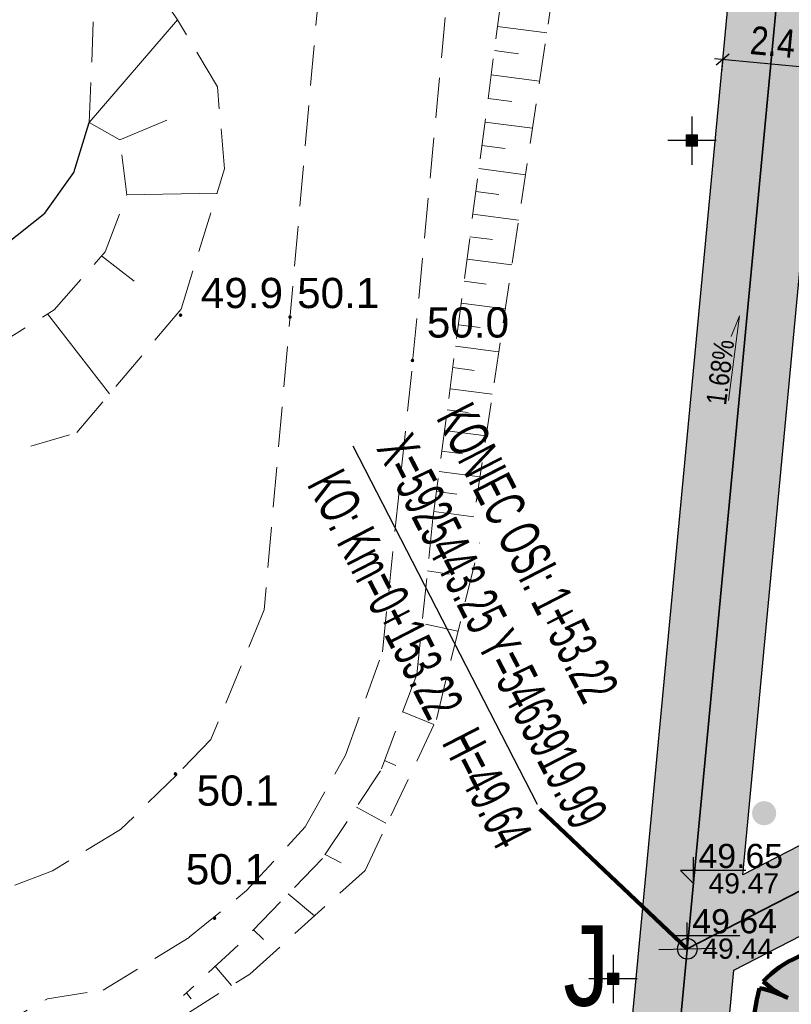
# Model space of a CAD drawing. Header units: metres. Extents: x 0 to 5465380, y 0 to 5925815.
# Tile 19 of 141: x 5463903 to 5463923, y 5925442 to 5925466. Entities that reach past the tile are written whole.
import ezdxf

# ---------------------------------------------------------------- set-up
doc = ezdxf.new("R2010")
doc.units = ezdxf.units.M
for name, pattern in [('ACAD_ISO10W100', [18.5, 12, -3, 0.5, -3]), ('CENTER2', [1.125, 0.75, -0.125, 0.125, -0.125]), ('PRZER2-1', [3, 2, -1])]:
    doc.linetypes.add(name, pattern=pattern)
for name, color, linetype, lineweight in [('! DB - Nawierzchnia zjazdów', 6, 'Continuous', 30), ('#DEMCAD_OPR.OŚW.ZEW_1_Nr_Pióra__3', 30, 'Continuous', 18), ('#DEMCAD_OPR.OŚW.ZEW_1_Nr_Pióra__5', 161, 'Continuous', 25), ('#DEMCAD_OPR.OŚW.ZEW_1_Nr_Pióra__6', 5, 'Continuous', 35), ('$DR - obrzeże 8x30', 34, 'Continuous', 30), ('$DR - osie ścieżek', 7, 'CENTER2', 15), ('$DR - spadki nawierzchni', 250, 'Continuous', 0), ('$DR - wyp. chodnik', 44, 'Continuous', 5), ('$DR - zał. arch.', 7, 'Continuous', 13), ('$DR - zał. droga', 7, 'Continuous', 13), ('$DR - zał. mapa', 250, 'Continuous', 0), ('0_Nr_Pióra__205', 150, 'Continuous', 200), ('____rosliny_Nr_Pióra__161', 62, 'Continuous', 0), ('____rosliny_Nr_Pióra__165', 62, 'Continuous', 200)]:
    doc.layers.add(name, color=color, linetype=linetype, lineweight=lineweight)
for name, color, linetype in [('$DR - opis', 1, 'Continuous'), ('$DR - rzędne', 1, 'Continuous'), ('$DR - wymiary', 7, 'Continuous'), ('____rosliny', 7, 'Continuous'), ('AecObjExplode_rys 1_Vport_D5A', 7, 'Continuous'), ('AecObjExplode_rys 3_Vport_DDD', 7, 'Continuous'), ('AecObjExplode_rys 4_Vport_E22', 7, 'Continuous'), ('C-DROGI-SYTUACJA', 7, 'Continuous'), ('C-DROGI-SYTUACJA-ETYKIETY', 7, 'Continuous')]:
    doc.layers.add(name, color=color, linetype=linetype)
for name, color, linetype, lineweight, true_color in [('CC_Chodnik', 7, 'PRZER2-1', 18, 0x0a0909), ('CC_Krawężnik', 7, 'Continuous', 25, 0x0a0909), ('CC_Punkt wysokościowy', 7, 'Continuous', 18, 0x0a0909), ('CC_Skarpa', 7, 'PRZER2-1', 18, 0x0a0909)]:
    doc.layers.add(name, color=color, linetype=linetype, lineweight=lineweight, true_color=true_color)
doc.styles.add('Arial', font='arial.ttf')
doc.styles.add('ARIAL 2', font='ARIALN.TTF')
doc.styles.add('simplex', font='ARIALN.TTF', dxfattribs={"width": 0.7})
doc.styles.get("Standard").update_dxf_attribs({"font": 'arial.ttf'})
doc.dimstyles.new('LINIOWY', dxfattribs={"dimtxt": 0.7, "dimasz": 0.3, "dimexe": 0.3, "dimexo": 0, "dimgap": 0.2, "dimtad": 1, "dimzin": 9, "dimdsep": 46, "dimtxsty": 'ARIAL 2', "dimblk": 'OBLIQUE', "dimcen": 0, "dimdle": 0.2, "dimclrd": 7, "dimclre": 7, "dimclrt": 1, "dimadec": 0, "dimazin": 0, "dimtfac": 1, "dimtofl": 0, "dimtmove": 1, "dimatfit": 3, "dimldrblk": 'OBLIQUE', "dimfxl": 0.3, "dimfxlon": 1, "dimtolj": 1, "dimtzin": 1, "dimarcsym": 0})

# ---------------------------------------------------------------- blocks, each defined once
blk = doc.blocks.new('GK.6640.1913.2022 szara')
at = {"layer": 'CC_Punkt wysokościowy'}
for points in [[(5463907.465, 5925458.967, 1), (5463907.375, 5925458.967, 1)], [(5463910.179, 5925458.919, 1), (5463910.089, 5925458.919, 1)], [(5463913.217, 5925457.843, 1), (5463913.127, 5925457.843, 1)], [(5463907.335, 5925447.587, 1), (5463907.245, 5925447.587, 1)], [(5463908.306, 5925444.007, 1), (5463908.216, 5925444.007, 1)]]:
    blk.add_hatch(color=252, dxfattribs=at).paths.add_polyline_path(points)
at = {"layer": 'CC_Chodnik', "color": 252, "ltscale": 0.5}
for points in [[(5463912.651, 5925485.206), (5463911.47, 5925472.346), (5463907.069, 5925472.798), (5463906.551, 5925467.468), (5463910.867, 5925467.153), (5463909.493, 5925451.653), (5463908.17, 5925448.44), (5463907.332, 5925447.572), (5463905.928, 5925446.204), (5463904.237, 5925445.183), (5463900.778, 5925443.858), (5463895.775, 5925441.762), (5463896.925, 5925438.573)], [(5463896.925, 5925438.573), (5463898.761, 5925439.177), (5463901.989, 5925430.592), (5463904.716, 5925431.598), (5463902.019, 5925439.138), (5463902.079, 5925440.143), (5463902.744, 5925441.232), (5463904.115, 5925442.009), (5463905.502, 5925442.223), (5463907.635, 5925443.533), (5463909.051, 5925444.691), (5463910.512, 5925446.271), (5463911.511, 5925448.053), (5463912.428, 5925450.617), (5463913.185, 5925457.888), (5463914.521, 5925472.011), (5463915.095, 5925479.209)]]:
    blk.add_lwpolyline(points, dxfattribs=at)
at = {"layer": 'CC_Krawężnik', "color": 252}
blk.add_lwpolyline([(5463887.64, 5925495.825), (5463886.695, 5925495.185), (5463885.857, 5925494.454), (5463885.217, 5925493.524), (5463884.867, 5925492.336), (5463884.942, 5925490.584), (5463888.059, 5925482.988), (5463895.264, 5925465.738), (5463896.17, 5925463.027), (5463896.916, 5925461.504), (5463897.178, 5925461.426), (5463897.398, 5925460.932), (5463898.591, 5925460.315), (5463899.639, 5925459.934), (5463900.696, 5925459.896), (5463901.905, 5925460.124), (5463903.039, 5925460.696), (5463904.048, 5925461.496), (5463904.772, 5925462.505), (5463905.153, 5925463.743)], dxfattribs=at)
at = {"layer": 'CC_Skarpa', "color": 252, "ltscale": 0.5}
for p, q in [((5463913.681, 5925453.925), (5463916.537, 5925475.669)), ((5463917.579, 5925473.112), (5463914.696, 5925453.964))]:
    blk.add_line(p, q, dxfattribs=at)
at = {"layer": 'CC_Skarpa', "color": 252, "linetype": 'Continuous'}
for p, q in [((5463915.284, 5925466.128), (5463916.503, 5925465.968)), ((5463915.206, 5925465.53), (5463915.804, 5925465.452)), ((5463915.127, 5925464.932), (5463916.324, 5925464.775)), ((5463915.05, 5925464.344), (5463915.637, 5925464.267)), ((5463914.973, 5925463.757), (5463916.147, 5925463.603)), ((5463914.897, 5925463.18), (5463915.474, 5925463.104)), ((5463914.821, 5925462.604), (5463915.974, 5925462.452)), ((5463914.747, 5925462.037), (5463915.314, 5925461.962)), ((5463914.672, 5925461.471), (5463915.804, 5925461.322)), ((5463914.599, 5925460.914), (5463915.156, 5925460.841)), ((5463914.526, 5925460.359), (5463915.637, 5925460.213)), ((5463914.454, 5925459.811), (5463915.002, 5925459.739)), ((5463914.383, 5925459.266), (5463915.473, 5925459.123)), ((5463914.312, 5925458.729), (5463914.85, 5925458.658)), ((5463914.242, 5925458.194), (5463915.311, 5925458.054)), ((5463914.173, 5925457.666), (5463914.701, 5925457.596)), ((5463914.104, 5925457.141), (5463915.153, 5925457.003)), ((5463914.036, 5925456.622), (5463914.555, 5925456.554)), ((5463913.968, 5925456.107), (5463914.998, 5925455.971)), ((5463913.901, 5925455.597), (5463914.411, 5925455.53)), ((5463913.835, 5925455.091), (5463914.845, 5925454.959)), ((5463913.769, 5925454.59), (5463914.27, 5925454.524)), ((5463913.704, 5925454.094), (5463914.696, 5925453.964))]:
    blk.add_line(p, q, dxfattribs=at)
at = {"layer": 'CC_Skarpa', "color": 252, "ltscale": 0.5}
for points in [[(5463891.704, 5925469.414), (5463890.934, 5925465.142), (5463892.215, 5925461.55), (5463893.382, 5925459.686), (5463895.772, 5925456.931), (5463897.624, 5925455.736), (5463900.819, 5925454.883), (5463904.841, 5925456.052), (5463907.43, 5925459.114), (5463908.508, 5925462.593), (5463908.333, 5925464.634), (5463907.342, 5925466.295), (5463906.551, 5925467.468)], [(5463905.153, 5925463.743), (5463905.306, 5925467.534), (5463906.551, 5925467.468)], [(5463895.264, 5925465.738), (5463894.237, 5925464.94), (5463894.466, 5925463.523), (5463896.029, 5925460.549), (5463897.55, 5925459.098), (5463899.232, 5925457.977), (5463901.109, 5925457.562), (5463902.718, 5925458.123), (5463904.279, 5925459.098), (5463905.547, 5925460.536), (5463906.083, 5925461.951), (5463905.912, 5925463.316), (5463905.153, 5925463.743)], [(5463913.681, 5925453.925), (5463913.281, 5925450.051), (5463912.381, 5925447.659), (5463910.943, 5925445.489), (5463908.851, 5925443.339), (5463907.493, 5925442.089)], [(5463907.524, 5925441.601), (5463909.139, 5925442.622), (5463911.996, 5925445.19), (5463913.766, 5925448.939), (5463914.838, 5925453.32)]]:
    blk.add_lwpolyline(points, dxfattribs=at)
at = {"layer": 'CC_Skarpa', "color": 252, "linetype": 'Continuous'}
for points in [[(5463905.153, 5925463.743), (5463907.342, 5925466.295)], [(5463905.912, 5925463.316), (5463907.076, 5925463.807)], [(5463906.083, 5925461.951), (5463908.323, 5925461.996)], [(5463905.459, 5925460.437), (5463906.266, 5925459.811)], [(5463904.117, 5925458.997), (5463905.655, 5925457.015)], [(5463913.542, 5925452.623), (5463914.085, 5925452.538)], [(5463913.492, 5925451.297), (5463914.302, 5925451.13)], [(5463913.309, 5925450.316), (5463913.65, 5925450.229)], [(5463912.932, 5925449.123), (5463913.706, 5925448.813)], [(5463912.48, 5925447.921), (5463912.762, 5925447.796)], [(5463911.784, 5925446.759), (5463912.509, 5925446.363)], [(5463911.01, 5925445.59), (5463911.407, 5925445.379)], [(5463910.09, 5925444.612), (5463910.741, 5925444.062)], [(5463909.224, 5925443.723), (5463909.473, 5925443.48)], [(5463908.271, 5925442.821), (5463908.686, 5925442.336)], [(5463907.564, 5925442.154), (5463907.682, 5925442.006)]]:
    blk.add_lwpolyline(points, dxfattribs=at)
at = {"layer": 'CC_Punkt wysokościowy', "color": 252, "lineweight": 0, "style": 'Arial'}
for s, p in [('49.9', (5463907.922, 5925459.142)), ('50.1', (5463910.311, 5925459.142)), ('50.0', (5463913.529, 5925458.411)), ('50.1', (5463907.818, 5925446.798)), ('50.1', (5463907.549, 5925444.847))]:
    blk.add_text(s, height=0.75, dxfattribs=at).set_placement(p)
blk = doc.blocks.new('Symbol drzewa rzut 1 12', base_point=(5464021.331, 5925651.474))
at = {"layer": '____rosliny_Nr_Pióra__161', "linetype": 'Continuous'}
blk.add_hatch(color=256, dxfattribs=at).paths.add_polyline_path([(5464020.428, 5925649.763, 0.102387), (5464021.207, 5925649.479, 0.189926), (5464022.131, 5925649.758, 0.058172), (5464021.806, 5925650.513, 0.060987), (5464022.3, 5925649.878, 0.261493), (5464023.036, 5925650.633, -0.023868), (5464023.157, 5925650.963, 0.176093), (5464023.249, 5925651.883, -0.033475), (5464022.37, 5925651.663, 0.059133), (5464023.13, 5925651.989, 0.165491), (5464022.81, 5925652.801, 0.138163), (5464021.766, 5925653.43, 0.117282), (5464021.493, 5925652.611, -0.017941), (5464021.617, 5925653.461, 0.21157), (5464019.685, 5925652.696, 0.07472), (5464020.285, 5925652.27, 0.066738), (5464019.59, 5925652.534, 0.048896), (5464019.379, 5925651.397, 0.176271), (5464019.743, 5925650.195, -0.009616), (5464020.267, 5925650.619, 0.030984), (5464019.843, 5925650.083, -0.00375)], flags=0)
at = {"layer": '____rosliny_Nr_Pióra__165', "linetype": 'Continuous'}
for centre, radius, start, end in [((5464021.514, 5925650.898), 2.565, 87.7038, 135.4874), ((5464033.401, 5925651.31), 11.978, 169.6537, 173.7651), ((5464023.352, 5925652.446), 1.866, 148.201, 174.9578), ((5464021.171, 5925651.262), 2.248, 43.1971, 74.6625), ((5464021.403, 5925654.481), 2.478, 226.083, 243.1759), ((5464021.777, 5925651.924), 1.355, 2.7308, 40.3178), ((5464025.286, 5925650.887), 5.929, 163.8748, 175.0721), ((5464018.952, 5925649.81), 2.798, 61.5472, 76.8198), ((5464021.377, 5925655.028), 3.509, 286.4462, 299.9827), ((5464021.167, 5925658.332), 6.776, 280.2246, 287.8936), ((5464021.938, 5925651.55), 1.353, 334.319, 14.2669), ((5464021.213, 5925651.296), 1.837, 176.8614, 216.849), ((5464026.549, 5925649.526), 3.684, 157.0402, 162.5092), ((5464031.043, 5925636.781), 17.539, 127.9083, 130.1121), ((5464024.373, 5925646.933), 5.518, 138.0797, 145.1786), ((5464024.647, 5925652.213), 3.311, 210.8951, 224.8549), ((5464018.734, 5925648.74), 3.546, 16.6807, 29.9976), ((5464021.995, 5925650.912), 1.078, 286.4227, 345.04), ((5463998.76, 5925610.961), 44.442, 60.8198, 61.6791), ((5464021.503, 5925651.503), 2.046, 238.2841, 261.668), ((5464021.315, 5925650.792), 1.317, 265.2902, 308.3056)]:
    blk.add_arc(centre, radius, start, end, dxfattribs=at)
blk = doc.blocks.new('świetlica_bezrzecze_PB_PZT oczyszczony')
at = {"layer": '#DEMCAD_OPR.OŚW.ZEW_1_Nr_Pióra__3', "linetype": 'Continuous'}
for points in [[(5463920.178, 5925463.298, 1), (5463920.033, 5925463.298, 1)], [(5463918.223, 5925442.5, 1), (5463918.078, 5925442.5, 1)]]:
    blk.add_hatch(color=256, dxfattribs=at).paths.add_polyline_path(points, flags=0)
at = {"layer": '#DEMCAD_OPR.OŚW.ZEW_1_Nr_Pióra__6', "linetype": 'Continuous'}
for points in [[(5463920.246, 5925463.438), (5463919.966, 5925463.438), (5463919.966, 5925463.158), (5463920.246, 5925463.158)], [(5463918.29, 5925442.64), (5463918.01, 5925442.64), (5463918.01, 5925442.36), (5463918.29, 5925442.36)]]:
    blk.add_hatch(color=256, dxfattribs=at).paths.add_polyline_path(points, flags=0)
at = {"layer": '0_Nr_Pióra__205', "linetype": 'Continuous'}
blk.add_hatch(color=256, dxfattribs=at).paths.add_polyline_path([(5463921.598, 5925446.611, 1), (5463922.198, 5925446.611, 1)], flags=0)
at = {"layer": '#DEMCAD_OPR.OŚW.ZEW_1_Nr_Pióra__3', "linetype": 'Continuous', "flags": 128}
for points in [[(5463919.966, 5925463.438), (5463920.246, 5925463.438), (5463920.246, 5925463.158), (5463919.966, 5925463.158)], [(5463918.01, 5925442.64), (5463918.29, 5925442.64), (5463918.29, 5925442.36), (5463918.01, 5925442.36)]]:
    blk.add_lwpolyline(points, close=True, dxfattribs=at)
at = {"layer": '#DEMCAD_OPR.OŚW.ZEW_1_Nr_Pióra__5', "linetype": 'Continuous', "flags": 128}
for points in [[(5463920.106, 5925463.898), (5463920.106, 5925462.698)], [(5463920.706, 5925463.298), (5463919.506, 5925463.298)], [(5463918.15, 5925443.1), (5463918.15, 5925441.9)], [(5463918.75, 5925442.5), (5463917.55, 5925442.5)]]:
    blk.add_lwpolyline(points, dxfattribs=at)
at = {"layer": '#DEMCAD_OPR.OŚW.ZEW_1_Nr_Pióra__6', "linetype": 'Continuous'}
for centre in [(5463920.106, 5925463.298), (5463918.15, 5925442.5)]:
    blk.add_circle(centre, 0.0725, dxfattribs=at)
at = {"layer": '____rosliny', "linetype": 'Continuous', "rotation": 1.544128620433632}
blk.add_blockref('Symbol drzewa rzut 1 12', (5463923.554, 5925441.26), dxfattribs=at)
blk = doc.blocks.new('Rys. 2. Plan sytuacyjny Cynamonowa')
at = {"layer": '! DB - Nawierzchnia zjazdów', "lineweight": 9, "true_color": 0x5994a6}
h = blk.add_hatch(dxfattribs=at)
h.set_pattern_fill('ANSI37', color=135, scale=0.15, angle=26)
h.set_pattern_definition([(71, (0, 0), (-0.45030322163, 0.15505183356), []), (161, (0, 0), (-0.15505183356, -0.45030322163), [])])
edge = h.paths.add_edge_path()
edge.add_line((5463812.143, 5925608.65), (5463827.843, 5925615.171))
edge.add_arc((5463830.144, 5925609.63), 6, 112.5554, 202.1104)
edge.add_line((5463824.586, 5925607.372), (5463896.975, 5925429.191))
edge.add_arc((5463902.534, 5925431.449), 6, 202.1104, 297.3667)
edge.add_line((5463905.292, 5925426.121), (5463890.131, 5925418.273))
edge.add_arc((5463887.373, 5925423.602), 6, 297.3667, 382.1104)
edge.add_line((5463892.931, 5925425.86), (5463820.003, 5925605.367))
edge.add_arc((5463814.444, 5925603.109), 6, 22.1104, 112.5569)
blk = doc.blocks.new('_OBLIQUE')
at = {"color": 0, "linetype": 'ByBlock'}
blk.add_line((-0.5, -0.5), (0.5, 0.5), dxfattribs=at)
blk = doc.blocks.new('*D82')
at = {"layer": '$DR - wymiary', "color": 7, "lineweight": -2, "transparency": 16777216}
for p, q in [((5463923.457, 5925465.065), (5463920.669, 5925465.327)), ((5463920.869, 5925465.314), (5463920.841, 5925465.01)), ((5463923.259, 5925465.089), (5463923.23, 5925464.785))]:
    blk.add_line(p, q, dxfattribs=at)
at = {"layer": 'Defpoints', "color": 0, "transparency": 16777216}
for p in [(5463920.869, 5925465.314), (5463920.869, 5925465.308), (5463923.259, 5925465.089)]:
    blk.add_point(p, dxfattribs=at)
at = {"layer": '$DR - wymiary', "color": 7, "lineweight": -2, "transparency": 16777216, "xscale": 0.3, "yscale": 0.3, "zscale": 0.3}
for p, rotation in [((5463920.869, 5925465.308), 174.6285203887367), ((5463923.258, 5925465.084), 354.6285203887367)]:
    blk.add_blockref('_OBLIQUE', p, dxfattribs=dict(at, rotation=rotation))
at = {"layer": '$DR - wymiary', "color": 1, "transparency": 16777216, "insert": (5463922.115, 5925465.745), "char_height": 0.7, "attachment_point": 5, "rotation": 354.6285, "style": 'ARIAL 2'}
blk.add_mtext('\\A1;2.4', dxfattribs=at)
blk = doc.blocks.new('*D131')
at = {"layer": '$DR - wymiary', "color": 7, "lineweight": -2, "transparency": 16777216}
blk.add_line((5463959.894, 5925488.241), (5463954.256, 5925488.241), dxfattribs=at)
at = {"layer": 'Defpoints', "color": 0, "transparency": 16777216}
for p in [(5463958.621, 5925488.241), (5463959.894, 5925488.241), (0, 0)]:
    blk.add_point(p, dxfattribs=at)
at = {"layer": '$DR - wymiary', "color": 1, "transparency": 16777216, "insert": (5463956.339, 5925488.798), "char_height": 0.7, "attachment_point": 5, "style": 'ARIAL 2'}
blk.add_mtext('\\A1;5925488.24', dxfattribs=at)
blk = doc.blocks.new('*D132')
at = {"layer": '$DR - wymiary', "color": 7, "lineweight": -2, "transparency": 16777216}
blk.add_line((5463959.894, 5925488.241), (5463959.894, 5925483.017), dxfattribs=at)
at = {"layer": 'Defpoints', "color": 0, "transparency": 16777216}
for p in [(5463959.894, 5925488.241), (5463959.894, 5925487.385), (0, 0)]:
    blk.add_point(p, dxfattribs=at)
at = {"layer": '$DR - wymiary', "color": 1, "transparency": 16777216, "insert": (5463959.337, 5925485.101), "char_height": 0.7, "attachment_point": 5, "rotation": 90, "style": 'ARIAL 2'}
blk.add_mtext('\\A1;5463959.89', dxfattribs=at)
blk = doc.blocks.new('*D133')
at = {"layer": '$DR - wymiary', "color": 7, "lineweight": -2, "transparency": 16777216}
for p, q in [((5463958.17, 5925515.873), (5463958.986, 5925515.873)), ((5463958.986, 5925515.873), (5463959.586, 5925514.871)), ((5463959.586, 5925514.871), (5463964.552, 5925514.871))]:
    blk.add_line(p, q, dxfattribs=at)
at = {"layer": 'Defpoints', "color": 0, "transparency": 16777216}
for p in [(5463958.17, 5925515.873), (5463960.186, 5925514.871), (0, 0)]:
    blk.add_point(p, dxfattribs=at)
at = {"layer": '$DR - wymiary', "color": 1, "transparency": 16777216, "insert": (5463962.469, 5925515.428), "char_height": 0.7, "attachment_point": 5, "style": 'ARIAL 2'}
blk.add_mtext('\\A1;5925515.87', dxfattribs=at)
blk = doc.blocks.new('*D134')
at = {"layer": '$DR - wymiary', "color": 7, "lineweight": -2, "transparency": 16777216}
for p, q in [((5463958.17, 5925515.873), (5463958.17, 5925515.181)), ((5463958.17, 5925515.181), (5463956.957, 5925514.581)), ((5463956.957, 5925514.581), (5463956.957, 5925509.614))]:
    blk.add_line(p, q, dxfattribs=at)
at = {"layer": 'Defpoints', "color": 0, "transparency": 16777216}
for p in [(5463958.17, 5925515.873), (5463956.957, 5925513.981), (0, 0)]:
    blk.add_point(p, dxfattribs=at)
at = {"layer": '$DR - wymiary', "color": 1, "transparency": 16777216, "insert": (5463956.399, 5925511.698), "char_height": 0.7, "attachment_point": 5, "rotation": 90, "style": 'ARIAL 2'}
blk.add_mtext('\\A1;5463958.17', dxfattribs=at)
blk = doc.blocks.new('*D135')
at = {"layer": '$DR - wymiary', "color": 7, "lineweight": -2, "transparency": 16777216}
for p, q in [((5463954.935, 5925543.267), (5463950.079, 5925543.267)), ((5463955.535, 5925542.11), (5463954.935, 5925543.267)), ((5463956.528, 5925542.11), (5463955.535, 5925542.11))]:
    blk.add_line(p, q, dxfattribs=at)
at = {"layer": 'Defpoints', "color": 0, "transparency": 16777216}
for p in [(5463954.335, 5925543.267), (5463956.528, 5925542.11), (0, 0)]:
    blk.add_point(p, dxfattribs=at)
at = {"layer": '$DR - wymiary', "color": 1, "transparency": 16777216, "insert": (5463952.107, 5925543.825), "char_height": 0.7, "attachment_point": 5, "style": 'ARIAL 2'}
blk.add_mtext('\\A1;5925542.11', dxfattribs=at)
blk = doc.blocks.new('*D136')
at = {"layer": '$DR - wymiary', "color": 7, "lineweight": -2, "transparency": 16777216}
blk.add_line((5463956.528, 5925542.11), (5463956.528, 5925536.093), dxfattribs=at)
at = {"layer": 'Defpoints', "color": 0, "transparency": 16777216}
for p in [(5463956.528, 5925542.11), (5463956.528, 5925540.459), (0, 0)]:
    blk.add_point(p, dxfattribs=at)
at = {"layer": '$DR - wymiary', "color": 1, "transparency": 16777216, "insert": (5463955.971, 5925538.176), "char_height": 0.7, "attachment_point": 5, "rotation": 90, "style": 'ARIAL 2'}
blk.add_mtext('\\A1;5463956.53', dxfattribs=at)
blk = doc.blocks.new('*D137')
at = {"layer": '$DR - wymiary', "color": 7, "lineweight": -2, "transparency": 16777216}
blk.add_line((5463958.724, 5925585.382), (5463964.93, 5925585.382), dxfattribs=at)
at = {"layer": 'Defpoints', "color": 0, "transparency": 16777216}
for p in [(5463958.724, 5925585.382), (5463960.561, 5925585.382), (0, 0)]:
    blk.add_point(p, dxfattribs=at)
at = {"layer": '$DR - wymiary', "color": 1, "transparency": 16777216, "insert": (5463962.845, 5925585.94), "char_height": 0.7, "attachment_point": 5, "style": 'ARIAL 2'}
blk.add_mtext('\\A1;5925585.38', dxfattribs=at)
blk = doc.blocks.new('*D138')
at = {"layer": '$DR - wymiary', "color": 7, "lineweight": -2, "transparency": 16777216}
blk.add_line((5463958.724, 5925585.382), (5463958.724, 5925592.131), dxfattribs=at)
at = {"layer": 'Defpoints', "color": 0, "transparency": 16777216}
for p in [(5463958.724, 5925587.769), (5463958.724, 5925585.382), (0, 0)]:
    blk.add_point(p, dxfattribs=at)
at = {"layer": '$DR - wymiary', "color": 1, "transparency": 16777216, "insert": (5463958.166, 5925590.05), "char_height": 0.7, "attachment_point": 5, "rotation": 90, "style": 'ARIAL 2'}
blk.add_mtext('\\A1;5463958.72', dxfattribs=at)
blk = doc.blocks.new('*D139')
at = {"layer": '$DR - wymiary', "color": 7, "lineweight": -2, "transparency": 16777216}
blk.add_line((5463922.753, 5925589.968), (5463916.372, 5925589.968), dxfattribs=at)
at = {"layer": 'Defpoints', "color": 0, "transparency": 16777216}
for p in [(5463920.738, 5925589.968), (5463922.753, 5925589.968), (0, 0)]:
    blk.add_point(p, dxfattribs=at)
at = {"layer": '$DR - wymiary', "color": 1, "transparency": 16777216, "insert": (5463918.455, 5925590.526), "char_height": 0.7, "attachment_point": 5, "style": 'ARIAL 2'}
blk.add_mtext('\\A1;5925589.97', dxfattribs=at)
blk = doc.blocks.new('*D140')
at = {"layer": '$DR - wymiary', "color": 7, "lineweight": -2, "transparency": 16777216}
blk.add_line((5463922.753, 5925589.968), (5463922.753, 5925583.407), dxfattribs=at)
at = {"layer": 'Defpoints', "color": 0, "transparency": 16777216}
for p in [(5463922.753, 5925589.968), (5463922.753, 5925587.778), (0, 0)]:
    blk.add_point(p, dxfattribs=at)
at = {"layer": '$DR - wymiary', "color": 1, "transparency": 16777216, "insert": (5463922.195, 5925585.493), "char_height": 0.7, "attachment_point": 5, "rotation": 90, "style": 'ARIAL 2'}
blk.add_mtext('\\A1;5463922.75', dxfattribs=at)
blk = doc.blocks.new('AeccTickCircle')
at = {"color": 0, "linetype": 'ByBlock', "lineweight": -2}
blk.add_circle((0, 0), 0.5, dxfattribs=at)
blk = doc.blocks.new('kota')
at = {"color": 0, "linetype": 'ByBlock', "lineweight": -2}
for p, q in [((0, 0), (0, 1)), ((2, 0.5), (-0.5, 0.5)), ((-0.5, 0.5), (0, 0))]:
    blk.add_line(p, q, dxfattribs=at)
blk = doc.blocks.new('AecObjExplode_rys 1_Vport_D5A')
at = {"layer": 'C-DROGI-SYTUACJA', "color": 152, "linetype": 'ACAD_ISO10W100', "lineweight": 35, "ltscale": 4}
for p, q in [((5463930.971, 5925559.588), (5463919.325, 5925436.182)), ((5463936.923, 5925451.96), (5463919.992, 5925443.248))]:
    blk.add_line(p, q, dxfattribs=at)
at = {"layer": 'C-DROGI-SYTUACJA-ETYKIETY', "color": 1, "linetype": 'Continuous', "lineweight": -3}
blk.add_line((5463916.274, 5925446.826), (5463911.698, 5925455.718), dxfattribs=at)
at = {"layer": '$DR - wymiary', "color": 7, "linetype": 'Continuous', "lineweight": -3, "xscale": 0.6500000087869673, "yscale": 0.6500000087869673, "zscale": 0.6500000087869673}
for p in [(5463920.145, 5925444.867), (5463919.992, 5925443.248)]:
    blk.add_blockref('kota', p, dxfattribs=at)
at = {"layer": '$DR - wymiary', "color": 1, "linetype": 'Continuous', "lineweight": -3, "extrusion": (-5.60351e-17, 1.08893e-16, -1), "xscale": 0.4999999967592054, "yscale": 0.4999999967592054, "zscale": 0.4999999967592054, "rotation": 332.7701417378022}
blk.add_blockref('AeccTickCircle', (-5463919.992, 5925443.248), dxfattribs=at)
at = {"layer": 'C-DROGI-SYTUACJA-ETYKIETY', "color": 1, "linetype": 'Continuous', "lineweight": -3, "char_height": 1, "rotation": 297.2299, "style": 'simplex'}
for s, insert, attachment_point in [('KONIEC OSI: 1+53.22\\PX=5925443.25 Y=5463919.99', (5463912.252, 5925455.651), 7), ('{\\fArial Narrow|b0|i0|c0|p34;KO: Km=0+153.22}', (5463911.43, 5925455.228), 1)]:
    blk.add_mtext(s, dxfattribs=dict(at, insert=insert, attachment_point=attachment_point))
at = {"layer": 'C-DROGI-SYTUACJA-ETYKIETY', "color": 7, "linetype": 'Continuous', "lineweight": -3, "insert": (5463913.873, 5925448.355), "char_height": 1, "attachment_point": 7, "rotation": 297.2299, "style": 'simplex'}
blk.add_mtext('{\\fArial Narrow|b0|i0|c238|p34;H=}49.64', dxfattribs=at)
at = {"layer": 'C-DROGI-SYTUACJA-ETYKIETY', "color": 1, "linetype": 'Continuous', "lineweight": -3, "char_height": 0.6, "attachment_point": 7}
for s, insert in [('49.65', (5463920.27, 5925445.242)), ('49.64', (5463920.117, 5925443.623))]:
    blk.add_mtext(s, dxfattribs=dict(at, insert=insert))
at = {"layer": 'C-DROGI-SYTUACJA-ETYKIETY', "color": 7, "linetype": 'Continuous', "lineweight": -3, "char_height": 0.5, "attachment_point": 4}
for s, insert in [('{\\fArial|b0|i0|c238|p34;49.47}', (5463920.52, 5925444.867)), ('{\\fArial|b0|i0|c238|p34;49.44}', (5463920.367, 5925443.248))]:
    blk.add_mtext(s, dxfattribs=dict(at, insert=insert))
at = {"layer": 'C-DROGI-SYTUACJA-ETYKIETY', "color": 7, "linetype": 'Continuous', "lineweight": -3}
blk.add_leader([(5463919.992, 5925443.248), (5463916.331, 5925446.715)], dimstyle='LINIOWY', override={"dimscale": 1, "dimasz": 0, "dimclrd": 256, "dimlwd": 65535}, dxfattribs=at)
blk = doc.blocks.new('AecObjExplode_rys 4_Vport_E22')
at = {"layer": 'C-DROGI-SYTUACJA', "color": 152, "linetype": 'ACAD_ISO10W100', "lineweight": 35, "ltscale": 4}
for p, q in [((5463930.971, 5925559.588), (5463919.325, 5925436.182)), ((5463936.923, 5925451.96), (5463919.992, 5925443.248))]:
    blk.add_line(p, q, dxfattribs=at)
at = {"layer": 'C-DROGI-SYTUACJA-ETYKIETY', "color": 1, "linetype": 'Continuous', "lineweight": -3}
blk.add_line((5463916.274, 5925446.826), (5463911.698, 5925455.718), dxfattribs=at)
at = {"layer": '$DR - wymiary', "color": 7, "linetype": 'Continuous', "lineweight": -3, "xscale": 0.6500000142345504, "yscale": 0.6500000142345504, "zscale": 0.6500000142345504}
for p in [(5463920.145, 5925444.867), (5463919.992, 5925443.248)]:
    blk.add_blockref('kota', p, dxfattribs=at)
at = {"layer": '$DR - wymiary', "color": 1, "linetype": 'Continuous', "lineweight": -3, "extrusion": (-5.60351e-17, 1.08893e-16, -1), "xscale": 0.5000000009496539, "yscale": 0.5000000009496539, "zscale": 0.5000000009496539, "rotation": 332.7701417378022}
blk.add_blockref('AeccTickCircle', (-5463919.992, 5925443.248), dxfattribs=at)
at = {"layer": 'C-DROGI-SYTUACJA-ETYKIETY', "color": 1, "linetype": 'Continuous', "lineweight": -3, "char_height": 1, "rotation": 297.2299, "style": 'simplex'}
for s, insert, attachment_point in [('KONIEC OSI: 1+53.22\\PX=5925443.25 Y=5463919.99', (5463912.252, 5925455.651), 7), ('{\\fArial Narrow|b0|i0|c0|p34;KO: Km=0+153.22}', (5463911.43, 5925455.228), 1)]:
    blk.add_mtext(s, dxfattribs=dict(at, insert=insert, attachment_point=attachment_point))
at = {"layer": 'C-DROGI-SYTUACJA-ETYKIETY', "color": 7, "linetype": 'Continuous', "lineweight": -3, "insert": (5463913.873, 5925448.355), "char_height": 1, "attachment_point": 7, "rotation": 297.2299, "style": 'simplex'}
blk.add_mtext('{\\fArial Narrow|b0|i0|c238|p34;H=}49.64', dxfattribs=at)
at = {"layer": 'C-DROGI-SYTUACJA-ETYKIETY', "color": 1, "linetype": 'Continuous', "lineweight": -3, "char_height": 0.6, "attachment_point": 7}
for s, insert in [('49.65', (5463920.27, 5925445.242)), ('49.64', (5463920.117, 5925443.623))]:
    blk.add_mtext(s, dxfattribs=dict(at, insert=insert))
at = {"layer": 'C-DROGI-SYTUACJA-ETYKIETY', "color": 7, "linetype": 'Continuous', "lineweight": -3, "char_height": 0.5, "attachment_point": 4}
for s, insert in [('{\\fArial|b0|i0|c238|p34;49.47}', (5463920.52, 5925444.867)), ('{\\fArial|b0|i0|c238|p34;49.44}', (5463920.367, 5925443.248))]:
    blk.add_mtext(s, dxfattribs=dict(at, insert=insert))
at = {"layer": 'C-DROGI-SYTUACJA-ETYKIETY', "color": 7, "linetype": 'Continuous', "lineweight": -3}
blk.add_leader([(5463919.992, 5925443.248), (5463916.331, 5925446.715)], dimstyle='LINIOWY', override={"dimscale": 1, "dimasz": 0, "dimclrd": 256, "dimlwd": 65535}, dxfattribs=at)
blk = doc.blocks.new('AecObjExplode_rys 3_Vport_DDD')
at = {"layer": 'C-DROGI-SYTUACJA', "color": 152, "linetype": 'ACAD_ISO10W100', "lineweight": 35, "ltscale": 4}
for p, q in [((5463930.971, 5925559.588), (5463919.325, 5925436.182)), ((5463936.923, 5925451.96), (5463919.992, 5925443.248))]:
    blk.add_line(p, q, dxfattribs=at)
at = {"layer": 'C-DROGI-SYTUACJA-ETYKIETY', "color": 1, "linetype": 'Continuous', "lineweight": -3}
blk.add_line((5463916.274, 5925446.826), (5463911.698, 5925455.718), dxfattribs=at)
at = {"layer": '$DR - wymiary', "color": 7, "linetype": 'Continuous', "lineweight": -3, "xscale": 0.6500000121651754, "yscale": 0.6500000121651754, "zscale": 0.6500000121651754}
for p in [(5463920.145, 5925444.867), (5463919.992, 5925443.248)]:
    blk.add_blockref('kota', p, dxfattribs=at)
at = {"layer": '$DR - wymiary', "color": 1, "linetype": 'Continuous', "lineweight": -3, "extrusion": (-5.60351e-17, 1.08893e-16, -1), "xscale": 0.4999999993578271, "yscale": 0.4999999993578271, "zscale": 0.4999999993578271, "rotation": 332.7701417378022}
blk.add_blockref('AeccTickCircle', (-5463919.992, 5925443.248), dxfattribs=at)
at = {"layer": 'C-DROGI-SYTUACJA-ETYKIETY', "color": 1, "linetype": 'Continuous', "lineweight": -3, "char_height": 1, "rotation": 297.2299, "style": 'simplex'}
for s, insert, attachment_point in [('KONIEC OSI: 1+53.22\\PX=5925443.25 Y=5463919.99', (5463912.252, 5925455.651), 7), ('{\\fArial Narrow|b0|i0|c0|p34;KO: Km=0+153.22}', (5463911.43, 5925455.228), 1)]:
    blk.add_mtext(s, dxfattribs=dict(at, insert=insert, attachment_point=attachment_point))
at = {"layer": 'C-DROGI-SYTUACJA-ETYKIETY', "color": 7, "linetype": 'Continuous', "lineweight": -3, "insert": (5463913.873, 5925448.355), "char_height": 1, "attachment_point": 7, "rotation": 297.2299, "style": 'simplex'}
blk.add_mtext('{\\fArial Narrow|b0|i0|c238|p34;H=}49.64', dxfattribs=at)
at = {"layer": 'C-DROGI-SYTUACJA-ETYKIETY', "color": 1, "linetype": 'Continuous', "lineweight": -3, "char_height": 0.6, "attachment_point": 7}
for s, insert in [('49.65', (5463920.27, 5925445.242)), ('49.64', (5463920.117, 5925443.623))]:
    blk.add_mtext(s, dxfattribs=dict(at, insert=insert))
at = {"layer": 'C-DROGI-SYTUACJA-ETYKIETY', "color": 7, "linetype": 'Continuous', "lineweight": -3, "char_height": 0.5, "attachment_point": 4}
for s, insert in [('{\\fArial|b0|i0|c238|p34;49.47}', (5463920.52, 5925444.867)), ('{\\fArial|b0|i0|c238|p34;49.44}', (5463920.367, 5925443.248))]:
    blk.add_mtext(s, dxfattribs=dict(at, insert=insert))
at = {"layer": 'C-DROGI-SYTUACJA-ETYKIETY', "color": 7, "linetype": 'Continuous', "lineweight": -3}
blk.add_leader([(5463919.992, 5925443.248), (5463916.331, 5925446.715)], dimstyle='LINIOWY', override={"dimscale": 1, "dimasz": 0, "dimclrd": 256, "dimlwd": 65535}, dxfattribs=at)

msp = doc.modelspace()

# ---------------------------------------------------------------- hatches: boundary and pattern name
at = {"layer": '$DR - wyp. chodnik'}
h = msp.add_hatch(dxfattribs=at)
h.set_pattern_fill('AR-SAND', color=256, scale=0.01)
h.set_pattern_definition([(37.5, (500, 0), (-0.01600031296, 0.48941323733), [0, -0.38608, 0, -0.4318, 0, -0.41275]), (7.5, (500, 0), (0.44952328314, 0.71682510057), [0, -0.20828, 0, -0.34798, 0, -0.13335]), (327.5, (499.6876, 0), (0.790992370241, 0.001437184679), [0, -0.127, 0, -0.4572, 0, -0.5969]), (317.5, (499.6876, 0), (0.76355645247, 0.22292932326), [0, -0.0635, 0, -0.29972, 0, -0.3429])])
h.paths.add_polyline_path([(5463921.147, 5925442.718), (5463937.867, 5925451.322), (5463940.954, 5925484.149), (5463938.963, 5925484.337), (5463935.979, 5925452.599), (5463921.371, 5925445.082), (5463925.786, 5925491.872), (5463923.396, 5925492.097), (5463918.064, 5925435.59), (5463920.599, 5925436.903)])

# ---------------------------------------------------------------- linework, layer by layer
at = {"layer": '$DR - obrzeże 8x30', "flags": 128}
msp.add_lwpolyline([(5463920.599, 5925436.903), (5463921.147, 5925442.718), (5463937.867, 5925451.322), (5463945.889, 5925536.637, 1.642027), (5463958.177, 5925553.955), (5463958.811, 5925573.433, 1.284126), (5463952.971, 5925595.856), (5463945.622, 5925613.63)], format="xyb", dxfattribs=at)
msp.add_lwpolyline([(5463897.756, 5925442.583), (5463874.334, 5925499.844), (5463896.992, 5925505.391), (5463904.595, 5925511.889), (5463910.657, 5925504.009), (5463924.399, 5925502.717), (5463918.064, 5925435.59)], dxfattribs=at)
msp.add_lwpolyline([(5463921.371, 5925445.082), (5463926.788, 5925502.493), (5463940.548, 5925501.199), (5463935.979, 5925452.599)], close=True, dxfattribs=at)
at = {"layer": '$DR - osie ścieżek', "flags": 128}
msp.add_lwpolyline([(5463928.152, 5925581.488), (5463945.831, 5925546.704), (5463936.923, 5925451.96), (5463919.992, 5925443.248)], dxfattribs=at)
msp.add_lwpolyline([(5463919.325, 5925436.182), (5463930.971, 5925559.588, 0.565703), (5463914.413, 5925571.794)], format="xyb", dxfattribs=at)
at = {"layer": '$DR - spadki nawierzchni', "flags": 128}
msp.add_lwpolyline([(5463921.017, 5925456.846), (5463921.289, 5925458.949), (5463921.081, 5925458.434)], dxfattribs=at)

# ---------------------------------------------------------------- block references
at = {"layer": '$DR - zał. arch.'}
msp.add_blockref('świetlica_bezrzecze_PB_PZT oczyszczony', (0, 0), dxfattribs=at)
at = {"layer": '$DR - zał. droga'}
msp.add_blockref('Rys. 2. Plan sytuacyjny Cynamonowa', (0, 0), dxfattribs=at)
at = {"layer": '$DR - zał. mapa'}
msp.add_blockref('GK.6640.1913.2022 szara', (0, 0), dxfattribs=at)
at = {"layer": 'AecObjExplode_rys 1_Vport_D5A'}
msp.add_blockref('AecObjExplode_rys 1_Vport_D5A', (0, 0), dxfattribs=at)
at = {"layer": 'AecObjExplode_rys 3_Vport_DDD'}
msp.add_blockref('AecObjExplode_rys 3_Vport_DDD', (0, 0), dxfattribs=at)
at = {"layer": 'AecObjExplode_rys 4_Vport_E22'}
msp.add_blockref('AecObjExplode_rys 4_Vport_E22', (0, 0), dxfattribs=at)

# ---------------------------------------------------------------- texts
at = {"layer": '$DR - opis', "insert": (5463916.913, 5925442.819), "char_height": 2, "attachment_point": 4, "style": 'ARIAL 2'}
msp.add_mtext_dynamic_manual_height_columns('J', width=16.96519, gutter_width=100, heights=[0], dxfattribs=at)
at = {"layer": '$DR - rzędne', "color": 1, "insert": (5463920.81, 5925457.552), "char_height": 0.5, "attachment_point": 5, "rotation": 82.6488, "style": 'ARIAL 2'}
msp.add_mtext('\\A1;1.68%', dxfattribs=at)

# ---------------------------------------------------------------- dimensions: what is measured, and where the dimension line sits
at = {"layer": '$DR - wymiary'}
for feature_location, offset, dtype, picture, middle in [((5463958.723835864, 5925585.382389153), (0, 2.386563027), 1, '*D138', (5463958.166434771, 5925590.050091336)), ((5463922.752579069, 5925589.968201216), (-2.014375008, 0), 0, '*D139', (5463918.454916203, 5925590.525602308)), ((5463922.752579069, 5925589.968201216), (0, -2.189729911), 1, '*D140', (5463922.195177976, 5925585.492795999)), ((5463958.723835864, 5925585.382389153), (1.837338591, 0), 0, '*D137', (5463962.845417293, 5925585.939790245)), ((5463956.528263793, 5925542.110286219), (-2.192780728, 1.156967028), 0, '*D135', (5463952.107345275, 5925543.824654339)), ((5463956.528263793, 5925542.110286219), (0, -1.650806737), 1, '*D136', (5463955.970862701, 5925538.176191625)), ((5463958.170207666, 5925515.87264403), (2.015391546, -1.001881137), 0, '*D133', (5463962.46888707, 5925515.428163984)), ((5463958.170207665, 5925515.87264403), (-1.21356488, -1.891758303), 1, '*D134', (5463956.399241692, 5925511.69759787)), ((5463959.894026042, 5925488.240506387), (-1.27264381, 0), 0, '*D131', (5463956.338810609, 5925488.797907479)), ((5463959.894026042, 5925488.240506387), (0, -0.855455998), 1, '*D132', (5463959.336624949, 5925485.100807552))]:
    dim = msp.add_ordinate_dim(feature_location=feature_location, offset=offset, dtype=dtype, origin=(0, 0), dimstyle='LINIOWY', override={"dimfxlon": 0}, dxfattribs=at)
    dim.commit()
    dim.dimension.update_dxf_attribs({"geometry": picture, "text_midpoint": middle})
dim = msp.add_linear_dim(base=(5463920.869, 5925465.308), p1=(5463923.259, 5925465.089), p2=(5463920.869, 5925465.314), angle=174.6285, dimstyle='LINIOWY', dxfattribs=at)
dim.commit()
dim.dimension.update_dxf_attribs({"geometry": '*D82', "text_midpoint": (5463922.115, 5925465.745)})

doc.saveas('drawing.dxf')
